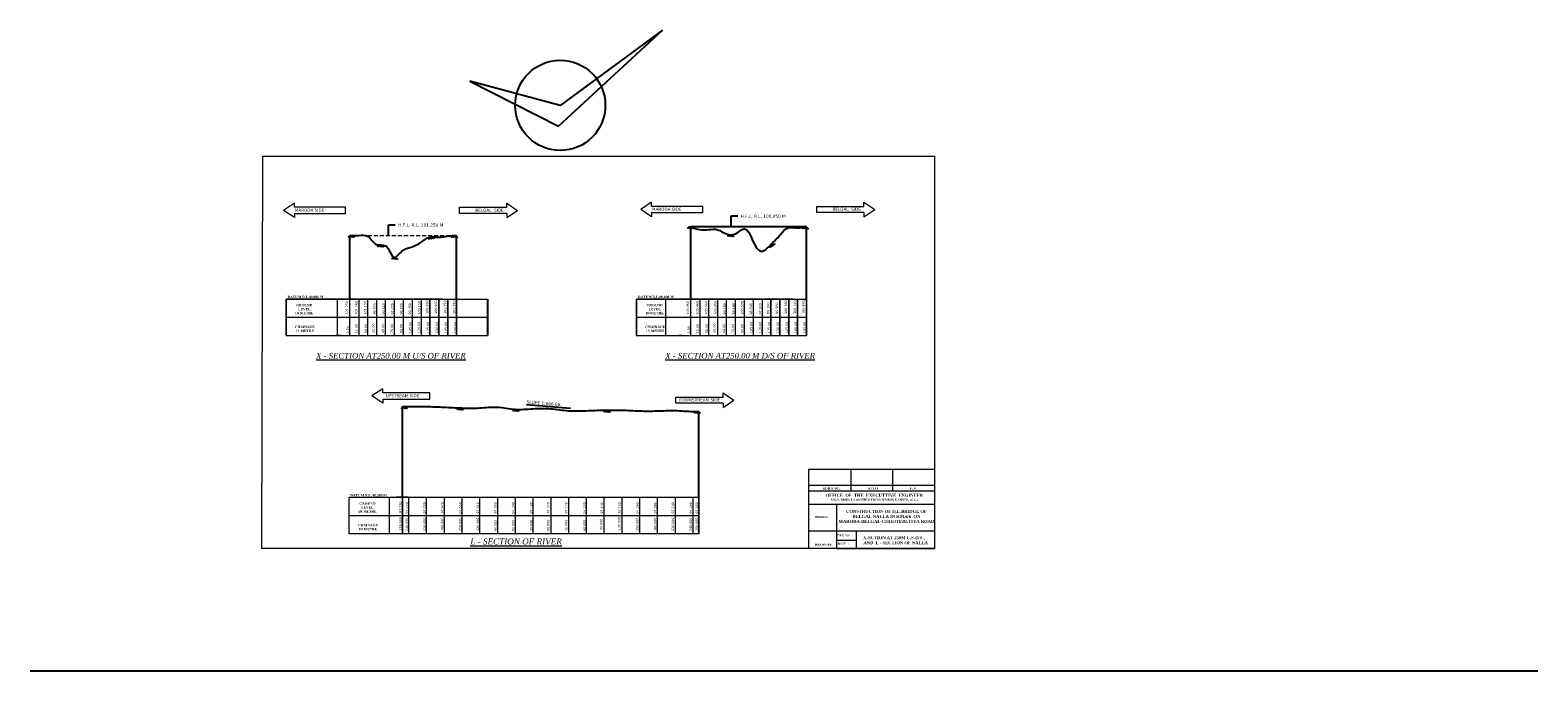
# Model space of a CAD drawing. Header units: millimetres. Extents: x -7745211565 to -3872209009, y -13315054498 to -6657366642.
import ezdxf

# ---------------------------------------------------------------- set-up
doc = ezdxf.new("R2010")
doc.units = ezdxf.units.MM
doc.header["$MEASUREMENT"] = 0
doc.linetypes.add('DASHED2', pattern=[9.525, 6.35, -3.175])
for name, color, linetype in [('CHAINAGE', 7, 'Continuous'), ('GROUND_LVL', 114, 'Continuous'), ('TEX', 6, 'Continuous'), ('TEXT', 7, 'Continuous')]:
    doc.layers.add(name, color=color, linetype=linetype)
doc.layers.add('DIMENTION', color=7, linetype='Continuous', lineweight=9)
doc.styles.get("Standard").update_dxf_attribs({"font": 'verdana.ttf', "height": 324})
doc.dimstyles.new('Copy of ISO-25--------4', dxfattribs={"dimtxt": 200, "dimasz": 150, "dimexe": 300, "dimexo": 300, "dimgap": 0.02, "dimtad": 0, "dimtih": 1, "dimtoh": 1, "dimdec": 0, "dimlfac": 4, "dimdsep": 46, "dimtxsty": 'Standard', "dimcen": 150, "dimclrd": 1, "dimclre": 1, "dimclrt": 1, "dimadec": 0, "dimazin": 0, "dimtfac": 1, "dimtdec": 0, "dimtmove": 2, "dimatfit": 3, "dimfxl": 300, "dimarcsym": 0})
doc.dimstyles.new('ISO-25--------1', dxfattribs={"dimtxt": 240, "dimasz": 216, "dimexe": 300, "dimexo": 300, "dimgap": 0.02, "dimtad": 0, "dimtih": 1, "dimtoh": 1, "dimdec": 0, "dimlfac": 16, "dimdsep": 46, "dimtxsty": 'Standard', "dimcen": 192, "dimclrd": 1, "dimclre": 1, "dimclrt": 1, "dimadec": 0, "dimazin": 0, "dimtfac": 1, "dimtdec": 0, "dimtmove": 2, "dimatfit": 3, "dimfxl": 300, "dimarcsym": 0})

msp = doc.modelspace()

# ---------------------------------------------------------------- linework, layer by layer
at = {"layer": 'DIMENTION', "color": 5, "lineweight": 9, "ltscale": 20}
for p, q in [((-3872397675.969419, -6657394670.492072), (-3872405780.350142, -6657394670.492072)), ((-3872405780.350142, -6657395644.608201), (-3872397675.969419, -6657395644.608203)), ((-3872397675.969419, -6657395644.608201), (-3872397675.969419, -6657394670.492072)), ((-3872379650.228488, -6657394670.492071), (-3872372178.499169, -6657394670.492071)), ((-3872379650.228488, -6657395644.6082), (-3872379650.228488, -6657394670.492071)), ((-3872372178.499169, -6657395644.6082), (-3872379650.228488, -6657395644.6082)), ((-3872341153.88287, -6657394524.560208), (-3872349258.263592, -6657394524.560208)), ((-3872349258.263592, -6657395498.676337), (-3872341153.88287, -6657395498.676339)), ((-3872341153.88287, -6657395498.676337), (-3872341153.88287, -6657394524.560208)), ((-3872323128.141938, -6657394524.560207), (-3872315656.41262, -6657394524.560207)), ((-3872323128.141938, -6657395498.676336), (-3872323128.141938, -6657394524.560207)), ((-3872315656.41262, -6657395498.676336), (-3872323128.141938, -6657395498.676336)), ((-3872384326.549512, -6657424039.210319), (-3872391798.278831, -6657424039.210319)), ((-3872384326.549512, -6657425013.326449), (-3872384326.549512, -6657424039.210319)), ((-3872391798.278831, -6657425013.326449), (-3872384326.549512, -6657425013.326449)), ((-3872345416.110472, -6657424697.639864), (-3872337944.381152, -6657424697.639864)), ((-3872345416.110472, -6657425671.755995), (-3872345416.110472, -6657424697.639864)), ((-3872337944.381152, -6657425671.755995), (-3872345416.110472, -6657425671.755995))]:
    msp.add_line(p, q, dxfattribs=at)
for points in [[(-3872405780.350142, -6657394670.492072), (-3872405780.350142, -6657394009.30568), (-3872407497.451839, -6657395157.550138)], [(-3872405780.350142, -6657395644.608201), (-3872405780.350142, -6657396305.794595), (-3872407497.451839, -6657395157.550138)], [(-3872372178.499169, -6657394670.492071), (-3872372178.499169, -6657394009.305679), (-3872370461.397472, -6657395157.550137)], [(-3872372178.499169, -6657395644.6082), (-3872372178.499169, -6657396305.794594), (-3872370461.397472, -6657395157.550137)], [(-3872349258.263592, -6657394524.560208), (-3872349258.263592, -6657393863.373816), (-3872350975.365289, -6657395011.618274)], [(-3872349258.263592, -6657395498.676337), (-3872349258.263592, -6657396159.862731), (-3872350975.365289, -6657395011.618274)], [(-3872315656.41262, -6657394524.560207), (-3872315656.41262, -6657393863.373816), (-3872313939.310923, -6657395011.618273)], [(-3872315656.41262, -6657395498.676336), (-3872315656.41262, -6657396159.86273), (-3872313939.310923, -6657395011.618273)], [(-3872391798.278831, -6657424039.210319), (-3872391798.278831, -6657423378.023927), (-3872393515.380527, -6657424526.268386)], [(-3872337944.381152, -6657424697.639864), (-3872337944.381152, -6657424036.453472), (-3872336227.279455, -6657425184.697931)], [(-3872391798.278831, -6657425013.326449), (-3872391798.278831, -6657425674.512841), (-3872393515.380527, -6657424526.268386)], [(-3872337944.381152, -6657425671.755995), (-3872337944.381152, -6657426332.942387), (-3872336227.279455, -6657425184.697931)]]:
    msp.add_lwpolyline(points, dxfattribs=at)
at = {"layer": 'GROUND_LVL', "ltscale": 20}
for p, q in [((-3872363960.913773, -6657381853.258329), (-3872347533.848913, -6657366641.979062)), ((-3872347533.848913, -6657366641.979062), (-3872363714.846652, -6657378539.90488)), ((-3872378007.141749, -6657374722.998901), (-3872363960.913773, -6657381853.258329)), ((-3872363714.846652, -6657378539.90488), (-3872378007.141749, -6657374722.998901)), ((-3872343041.753766, -6657397716.760116), (-3872324745.503766, -6657397716.760116)), ((-3872343041.753766, -6657409184.313173), (-3872343041.753766, -6657397716.760116)), ((-3872324745.503766, -6657409184.313173), (-3872324745.503766, -6657397716.760116)), ((-3872397009.808505, -6657409184.313175), (-3872397009.808505, -6657399124.457583)), ((-3872380119.808506, -6657409184.313175), (-3872380119.808506, -6657399124.457583)), ((-3872375220.90875, -6657409184.313176), (-3872375220.90875, -6657414946.175635)), ((-3872343041.753766, -6657409184.313175), (-3872343041.753766, -6657407806.899095)), ((-3872324745.503766, -6657409184.313175), (-3872324745.503766, -6657407806.899095)), ((-3872388663.849186, -6657434655.288371), (-3872388663.849186, -6657426203.437701)), ((-3872341788.849186, -6657434655.288371), (-3872341788.849186, -6657426953.437702)), ((-3872388663.849186, -6657440565.862253), (-3872388663.849186, -6657434655.288371)), ((-3872341788.849186, -6657440565.862254), (-3872341788.849186, -6657434655.288371)), ((-3872447596.058863, -6657468022.908249), (-3872209008.882026, -6657468022.908249))]:
    msp.add_line(p, q, dxfattribs=at)
at = {"layer": 'GROUND_LVL', "lineweight": 9}
for p, q in [((-3872343255.636433, -6657397716.760118), (-3872343608.607108, -6657398007.770873)), ((-3872343137.683929, -6657397716.760119), (-3872343490.654602, -6657398007.770873)), ((-3872343044.912296, -6657397716.760118), (-3872343397.88297, -6657398007.770873)), ((-3872343305.169858, -6657397716.760118), (-3872342952.199182, -6657398007.770873)), ((-3872342940.544208, -6657397716.760116), (-3872343293.514884, -6657398007.770873)), ((-3872343191.690273, -6657397716.760116), (-3872342838.719595, -6657398007.770873)), ((-3872342827.064622, -6657397716.760118), (-3872343180.035297, -6657398007.770873)), ((-3872343087.322185, -6657397716.760118), (-3872342734.351511, -6657398007.770873)), ((-3872342994.550552, -6657397716.760119), (-3872342641.579877, -6657398007.770873)), ((-3872342876.598048, -6657397716.760118), (-3872342523.627373, -6657398007.770873)), ((-3872325101.526369, -6657397778.996687), (-3872325454.497044, -6657398070.007442)), ((-3872324983.573865, -6657397778.996689), (-3872325336.544538, -6657398070.007442)), ((-3872324890.802232, -6657397778.996687), (-3872325243.772906, -6657398070.007442)), ((-3872325151.059794, -6657397778.996687), (-3872324798.089118, -6657398070.007442)), ((-3872324786.434144, -6657397778.996685), (-3872325139.40482, -6657398070.007442)), ((-3872325037.580209, -6657397778.996685), (-3872324684.609531, -6657398070.007442)), ((-3872324672.954558, -6657397778.996687), (-3872325025.925233, -6657398070.007442)), ((-3872324933.212121, -6657397778.996687), (-3872324580.241446, -6657398070.007442)), ((-3872324840.440488, -6657397778.996689), (-3872324487.469813, -6657398070.007442)), ((-3872324722.487984, -6657397778.996687), (-3872324369.517309, -6657398070.007442)), ((-3872396926.927897, -6657399124.457582), (-3872397279.898571, -6657399415.468337)), ((-3872396808.975393, -6657399124.457583), (-3872397161.946065, -6657399415.468337)), ((-3872396716.20376, -6657399124.457582), (-3872397069.174434, -6657399415.468337)), ((-3872396976.461322, -6657399124.457582), (-3872396623.490646, -6657399415.468337)), ((-3872396611.835672, -6657399124.45758), (-3872396964.806348, -6657399415.468337)), ((-3872396862.981737, -6657399124.45758), (-3872396510.011059, -6657399415.468337)), ((-3872396498.356086, -6657399124.457582), (-3872396851.326761, -6657399415.468337)), ((-3872396758.613649, -6657399124.457582), (-3872396405.642974, -6657399415.468337)), ((-3872396665.842016, -6657399124.457583), (-3872396312.871341, -6657399415.468337)), ((-3872396547.889512, -6657399124.457582), (-3872396194.918837, -6657399415.468337)), ((-3872384301.321747, -6657399407.617409), (-3872384601.561651, -6657399752.771805)), ((-3872384184.97897, -6657399388.197028), (-3872384485.218871, -6657399733.351421)), ((-3872384093.473413, -6657399372.922567), (-3872384393.713317, -6657399718.076963)), ((-3872384350.179178, -6657399415.772879), (-3872383954.111883, -6657399644.697004)), ((-3872383990.529663, -6657399355.738799), (-3872384290.769567, -6657399700.893197)), ((-3872384238.248276, -6657399397.088942), (-3872383842.180979, -6657399626.013069)), ((-3872383878.59876, -6657399337.054866), (-3872384178.838663, -6657399682.209261)), ((-3872384135.304525, -6657399379.905177), (-3872383739.237231, -6657399608.829303)), ((-3872384043.798968, -6657399364.63072), (-3872383647.731675, -6657399593.554844)), ((-3872383927.456191, -6657399345.210336), (-3872383531.388897, -6657399574.134461)), ((-3872380675.332228, -6657399147.584899), (-3872381028.302903, -6657399438.595654)), ((-3872380557.379724, -6657399147.584901), (-3872380910.350397, -6657399438.595654)), ((-3872380464.608091, -6657399147.584899), (-3872380817.578765, -6657399438.595654)), ((-3872380724.865654, -6657399147.584899), (-3872380371.894977, -6657399438.595654)), ((-3872380360.240003, -6657399147.584897), (-3872380713.21068, -6657399438.595654)), ((-3872380611.386068, -6657399147.584897), (-3872380258.41539, -6657399438.595654)), ((-3872380246.760417, -6657399147.584899), (-3872380599.731092, -6657399438.595654)), ((-3872380507.01798, -6657399147.584899), (-3872380154.047306, -6657399438.595654)), ((-3872380414.246347, -6657399147.584901), (-3872380061.275672, -6657399438.595654)), ((-3872380296.293843, -6657399147.584899), (-3872379943.323168, -6657399438.595654)), ((-3872336914.544635, -6657399015.070667), (-3872337267.51531, -6657399306.081423)), ((-3872336796.592131, -6657399015.070669), (-3872337149.562804, -6657399306.081423)), ((-3872336703.820498, -6657399015.070667), (-3872337056.791173, -6657399306.081423)), ((-3872336964.078061, -6657399015.070667), (-3872336611.107384, -6657399306.081423)), ((-3872336599.45241, -6657399015.070665), (-3872336952.423087, -6657399306.081423)), ((-3872336850.598475, -6657399015.070665), (-3872336497.627798, -6657399306.081423)), ((-3872336485.972825, -6657399015.070667), (-3872336838.943499, -6657399306.081423)), ((-3872336746.230387, -6657399015.070667), (-3872336393.259713, -6657399306.081423)), ((-3872336653.458754, -6657399015.070669), (-3872336300.48808, -6657399306.081423)), ((-3872336535.50625, -6657399015.070667), (-3872336182.535575, -6657399306.081423)), ((-3872330321.711653, -6657400586.644443), (-3872330447.111981, -6657401026.587976)), ((-3872330245.335263, -6657400533.983045), (-3872330370.735591, -6657400973.926579)), ((-3872330159.411823, -6657400474.73897), (-3872330284.812152, -6657400914.682508)), ((-3872330280.250185, -6657400558.056826), (-3872329824.467981, -6657400597.27595)), ((-3872330203.873792, -6657400505.395429), (-3872329748.09159, -6657400544.614553)), ((-3872330065.987131, -6657400410.322799), (-3872330191.387459, -6657400850.266334)), ((-3872330106.766668, -6657400438.440223), (-3872329650.984465, -6657400477.659348)), ((-3872392316.185574, -6657400624.752483), (-3872392669.156249, -6657400915.763239)), ((-3872392198.23307, -6657400624.752485), (-3872392551.203743, -6657400915.763239)), ((-3872392105.461437, -6657400624.752483), (-3872392458.432111, -6657400915.763239)), ((-3872392365.718999, -6657400624.752483), (-3872392012.748323, -6657400915.763239)), ((-3872392001.093349, -6657400624.752481), (-3872392354.064025, -6657400915.763239)), ((-3872392252.239414, -6657400624.752481), (-3872391899.268736, -6657400915.763239)), ((-3872391887.613763, -6657400624.752483), (-3872392240.584438, -6657400915.763239)), ((-3872392147.871326, -6657400624.752483), (-3872391794.900651, -6657400915.763239)), ((-3872392055.099693, -6657400624.752485), (-3872391702.129018, -6657400915.763239)), ((-3872391937.147189, -6657400624.752483), (-3872391584.176514, -6657400915.763239)), ((-3872390087.438115, -6657402608.683788), (-3872390440.408789, -6657402899.694544)), ((-3872389969.48561, -6657402608.68379), (-3872390322.456283, -6657402899.694544)), ((-3872389876.713977, -6657402608.683788), (-3872390229.684652, -6657402899.694544)), ((-3872390136.97154, -6657402608.683788), (-3872389784.000864, -6657402899.694544)), ((-3872389772.34589, -6657402608.683786), (-3872390125.316566, -6657402899.694544)), ((-3872390023.491954, -6657402608.683786), (-3872389670.521277, -6657402899.694544)), ((-3872389658.866304, -6657402608.683788), (-3872390011.836978, -6657402899.694544)), ((-3872389919.123867, -6657402608.683788), (-3872389566.153192, -6657402899.694544)), ((-3872389826.352233, -6657402608.68379), (-3872389473.381559, -6657402899.694544)), ((-3872389708.399729, -6657402608.683788), (-3872389355.429055, -6657402899.694544)), ((-3872330418.818779, -6657400653.599647), (-3872330544.219108, -6657401093.543181)), ((-3872330459.598317, -6657400681.717071), (-3872330003.816112, -6657400720.936194)), ((-3872330366.173626, -6657400617.300897), (-3872329910.391419, -6657400656.520021)), ((-3872388609.869431, -6657426210.521469), (-3872388962.840106, -6657426501.532225)), ((-3872388491.916927, -6657426210.521471), (-3872388844.887599, -6657426501.532225)), ((-3872388399.145294, -6657426210.521469), (-3872388752.115968, -6657426501.532225)), ((-3872388659.402856, -6657426210.521469), (-3872388306.43218, -6657426501.532225)), ((-3872388294.777206, -6657426210.521467), (-3872388647.747882, -6657426501.532225)), ((-3872388545.923271, -6657426210.521467), (-3872388192.952593, -6657426501.532225)), ((-3872388181.29762, -6657426210.521469), (-3872388534.268295, -6657426501.532225)), ((-3872388441.555183, -6657426210.521469), (-3872388088.584508, -6657426501.532225)), ((-3872388348.78355, -6657426210.521471), (-3872387995.812875, -6657426501.532225)), ((-3872388230.831046, -6657426210.521469), (-3872387877.860371, -6657426501.532225)), ((-3872379743.824478, -6657426416.71181), (-3872380096.795152, -6657426707.722566)), ((-3872379625.871974, -6657426416.711812), (-3872379978.842646, -6657426707.722566)), ((-3872379533.10034, -6657426416.71181), (-3872379886.071015, -6657426707.722566)), ((-3872379793.357903, -6657426416.71181), (-3872379440.387227, -6657426707.722566)), ((-3872379428.732253, -6657426416.711808), (-3872379781.702929, -6657426707.722566)), ((-3872379679.878317, -6657426416.711808), (-3872379326.90764, -6657426707.722566)), ((-3872379315.252667, -6657426416.71181), (-3872379668.223341, -6657426707.722566)), ((-3872379575.51023, -6657426416.71181), (-3872379222.539555, -6657426707.722566)), ((-3872379482.738596, -6657426416.711812), (-3872379129.767922, -6657426707.722566)), ((-3872379364.786092, -6657426416.71181), (-3872379011.815418, -6657426707.722566)), ((-3872370928.873491, -6657426645.251454), (-3872371281.844165, -6657426936.26221)), ((-3872370810.920987, -6657426645.251456), (-3872371163.891659, -6657426936.26221)), ((-3872370718.149354, -6657426645.251454), (-3872371071.120028, -6657426936.26221)), ((-3872370978.406916, -6657426645.251454), (-3872370625.43624, -6657426936.26221)), ((-3872370613.781266, -6657426645.251452), (-3872370966.751942, -6657426936.26221)), ((-3872370864.92733, -6657426645.251452), (-3872370511.956653, -6657426936.26221)), ((-3872370500.30168, -6657426645.251454), (-3872370853.272355, -6657426936.26221)), ((-3872370760.559243, -6657426645.251454), (-3872370407.588568, -6657426936.26221)), ((-3872370667.78761, -6657426645.251456), (-3872370314.816935, -6657426936.26221)), ((-3872370549.835105, -6657426645.251454), (-3872370196.864431, -6657426936.26221)), ((-3872356482.941677, -6657426776.518947), (-3872356835.912352, -6657427067.529702)), ((-3872356364.989173, -6657426776.518949), (-3872356717.959846, -6657427067.529702)), ((-3872356272.21754, -6657426776.518947), (-3872356625.188214, -6657427067.529702)), ((-3872356532.475102, -6657426776.518947), (-3872356179.504426, -6657427067.529702)), ((-3872356167.849452, -6657426776.518945), (-3872356520.820128, -6657427067.529702)), ((-3872356418.995517, -6657426776.518945), (-3872356066.024839, -6657427067.529702)), ((-3872356054.369866, -6657426776.518947), (-3872356407.340541, -6657427067.529702)), ((-3872356314.627429, -6657426776.518947), (-3872355961.656754, -6657427067.529702)), ((-3872356221.855796, -6657426776.518949), (-3872355868.885121, -6657427067.529702)), ((-3872356103.903292, -6657426776.518947), (-3872355750.932617, -6657427067.529702)), ((-3872342222.580309, -6657426967.347609), (-3872342575.550984, -6657427258.358364)), ((-3872342104.627805, -6657426967.34761), (-3872342457.598478, -6657427258.358364)), ((-3872342011.856172, -6657426967.347609), (-3872342364.826847, -6657427258.358364)), ((-3872342272.113735, -6657426967.347609), (-3872341919.143058, -6657427258.358364)), ((-3872341907.488084, -6657426967.347607), (-3872342260.458761, -6657427258.358364)), ((-3872342158.634149, -6657426967.347607), (-3872341805.663472, -6657427258.358364)), ((-3872341794.008499, -6657426967.347609), (-3872342146.979173, -6657427258.358364)), ((-3872342054.266061, -6657426967.347609), (-3872341701.295387, -6657427258.358364)), ((-3872341961.494428, -6657426967.34761), (-3872341608.523754, -6657427258.358364)), ((-3872341843.541924, -6657426967.347609), (-3872341490.571249, -6657427258.358364))]:
    msp.add_line(p, q, dxfattribs=at)
at = {"layer": 'GROUND_LVL', "lineweight": 9, "ltscale": 20}
for p, q in [((-3872394197.308505, -6657409184.313175), (-3872394197.308505, -6657409184.313175)), ((-3872343041.753766, -6657409184.313175), (-3872343041.753766, -6657407806.899095)), ((-3872340229.253766, -6657409184.313175), (-3872340229.253766, -6657409184.313175)), ((-3872399014.509583, -6657412065.2444), (-3872375220.90875, -6657412065.244406)), ((-3872388603.869988, -6657440565.862253), (-3872388663.849186, -6657440565.862253)), ((-3872368038.849186, -6657440565.862253), (-3872368038.849186, -6657440565.862253))]:
    msp.add_line(p, q, dxfattribs=at)
at = {"layer": 'GROUND_LVL', "color": 6, "lineweight": 9, "ltscale": 20}
for p, q in [((-3872385744.808506, -6657409184.313175), (-3872375220.90875, -6657409184.313175)), ((-3872385744.808505, -6657414946.175619), (-3872375220.908751, -6657414946.175634))]:
    msp.add_line(p, q, dxfattribs=at)
at = {"layer": 'GROUND_LVL', "color": 4, "lineweight": 9}
for p, q in [((-3872324367.828494, -6657436126.221343), (-3872304491.058505, -6657436126.221339)), ((-3872324367.828494, -6657448564.793729), (-3872324367.828494, -6657436126.221343)), ((-3872317742.238495, -6657436126.221343), (-3872317742.238498, -6657439531.55679)), ((-3872311116.648499, -6657436126.221343), (-3872311116.648503, -6657439531.55679)), ((-3872324367.828494, -6657438654.294095), (-3872304491.058505, -6657438654.294095)), ((-3872324367.828494, -6657439531.55679), (-3872304491.058505, -6657439531.55679)), ((-3872324367.828494, -6657441631.390164), (-3872304491.058505, -6657441631.390164)), ((-3872320009.086518, -6657441631.390164), (-3872320009.086518, -6657448564.793729)), ((-3872324367.828494, -6657445844.842006), (-3872304491.058505, -6657445844.842006)), ((-3872316905.706621, -6657447384.769589), (-3872320009.086518, -6657447384.769591)), ((-3872316905.706621, -6657445934.817867), (-3872316905.706621, -6657448654.76959)), ((-3872312431.059187, -6657445964.793777), (-3872312431.059187, -6657445964.793777)), ((-3872320009.08652, -6657448654.76959), (-3872304491.058505, -6657448654.76959))]:
    msp.add_line(p, q, dxfattribs=at)
at = {"layer": 'GROUND_LVL', "lineweight": 9, "ltscale": 20}
msp.add_lwpolyline([(-3872410771.058505, -6657386606.197205), (-3872304491.058505, -6657386606.197205), (-3872304491.058505, -6657448654.76959), (-3872410921.058505, -6657448654.76959)], close=True, dxfattribs=at)
for points in [[(-3872382312.009583, -6657409184.313175), (-3872407089.006579, -6657409184.313175), (-3872407089.006579, -6657414946.175621), (-3872382312.009583, -6657414946.175621)], [(-3872326868.847231, -6657409184.313175), (-3872351645.844228, -6657409184.313175), (-3872351645.844228, -6657414946.175621), (-3872326868.847231, -6657414946.175621)]]:
    msp.add_lwpolyline(points, dxfattribs=at)
at = {"layer": 'GROUND_LVL', "ltscale": 20}
msp.add_circle((-3872363714.846652, -6657378539.90488), 7136.116407, dxfattribs=at)
for points in [[(-3872343041.753766, -6657397716.760116), (-3872341635.503766, -6657398206.760116), (-3872340229.253766, -6657398206.760116), (-3872338823.003766, -6657398216.760116), (-3872337416.753766, -6657398886.760116), (-3872336010.503767, -6657398886.760116), (-3872334589.253766, -6657398096.760116), (-3872333183.003766, -6657400126.760116), (-3872331776.753766, -6657401630.320117), (-3872330370.503766, -6657400566.760115), (-3872328964.253767, -6657399106.760116), (-3872327558.003767, -6657397886.760116), (-3872326151.753767, -6657397946.760116), (-3872324745.503766, -6657397716.760116)], [(-3872397009.808505, -6657399124.457583), (-3872395603.558505, -6657399114.457583), (-3872394197.308505, -6657399224.457583), (-3872392791.058505, -6657400544.457583), (-3872391384.808505, -6657400754.457583), (-3872389978.558505, -6657402604.457583), (-3872388557.308505, -6657401444.457583), (-3872387158.558505, -6657400924.457583), (-3872385744.808505, -6657400208.017585), (-3872384338.558506, -6657399394.457583), (-3872382932.308505, -6657399394.457582), (-3872381526.058506, -6657399224.457587), (-3872380119.808506, -6657399124.457583)], [(-3872388663.849186, -6657426203.437701), (-3872387726.349187, -6657426203.437701), (-3872384913.849186, -6657426203.437701), (-3872382101.349186, -6657426303.437701), (-3872379288.849186, -6657426423.437701), (-3872376476.349186, -6657426423.437701), (-3872373663.849186, -6657426293.437701), (-3872370851.349186, -6657426633.437701), (-3872368038.849186, -6657426553.437701), (-3872365226.349186, -6657426553.437701), (-3872362413.849186, -6657426853.437702), (-3872359601.349186, -6657426853.437702), (-3872356788.849186, -6657426773.437702), (-3872353976.349186, -6657426773.437702), (-3872351163.849186, -6657426893.437702), (-3872348351.349186, -6657426893.437702), (-3872345538.849186, -6657426833.437702), (-3872342726.349186, -6657426973.437702), (-3872341788.849186, -6657426953.437702)]]:
    msp.add_spline(points, degree=3, dxfattribs=at)
at = {"layer": 'TEX', "color": 1, "linetype": 'DASHED2', "lineweight": 9, "ltscale": 100}
msp.add_line((-3872397009.808505, -6657399124.457583), (-3872380119.808506, -6657399124.457583), dxfattribs=at)
at = {"layer": 'TEX', "lineweight": 9, "ltscale": 20}
for p, q in [((-3872407089.006579, -6657414946.175621), (-3872407089.006579, -6657409184.313175)), ((-3872407086.882147, -6657409184.313175), (-3872399014.509583, -6657409184.313175)), ((-3872399822.308505, -6657409184.313175), (-3872398416.058505, -6657409184.313175)), ((-3872399014.509583, -6657409184.313175), (-3872399014.509583, -6657414946.175621)), ((-3872399014.509583, -6657409184.313175), (-3872397795.759582, -6657409184.313175)), ((-3872398416.058505, -6657409184.313175), (-3872397009.808505, -6657409184.313175)), ((-3872397009.808505, -6657414946.175621), (-3872397009.808505, -6657409184.313175)), ((-3872397009.808505, -6657409184.313175), (-3872396053.558505, -6657409184.313175)), ((-3872397009.808505, -6657409184.313175), (-3872395603.558505, -6657409184.313175)), ((-3872395603.558505, -6657409184.313175), (-3872395603.558505, -6657414946.175621)), ((-3872395603.558505, -6657409184.313175), (-3872394197.308505, -6657409184.313175)), ((-3872394197.308505, -6657409184.313175), (-3872394197.308505, -6657414946.175621)), ((-3872394197.308505, -6657409184.313175), (-3872392791.058505, -6657409184.313175)), ((-3872392791.058505, -6657409184.313175), (-3872392791.058505, -6657414946.175621)), ((-3872392791.058505, -6657409184.313175), (-3872391384.808505, -6657409184.313175)), ((-3872391384.808505, -6657414946.175621), (-3872391384.808505, -6657409184.313175)), ((-3872391384.808505, -6657409184.313175), (-3872389978.558505, -6657409184.313175)), ((-3872389978.558505, -6657409184.313175), (-3872389978.558505, -6657414946.175621)), ((-3872389978.558505, -6657409184.313175), (-3872384338.558506, -6657409184.313175)), ((-3872388557.308505, -6657409184.313175), (-3872388557.308505, -6657414946.175621)), ((-3872387151.058505, -6657409184.313175), (-3872387151.058505, -6657414946.175621)), ((-3872385744.808505, -6657409184.313175), (-3872385744.808505, -6657409167.873177)), ((-3872385744.808505, -6657409184.313175), (-3872385744.808505, -6657414946.175621)), ((-3872384338.558506, -6657409184.313175), (-3872384338.558506, -6657414946.175621)), ((-3872384338.558505, -6657414946.175621), (-3872384338.558505, -6657409184.313175)), ((-3872384338.558505, -6657409184.313175), (-3872384338.558505, -6657414946.175621)), ((-3872384338.558505, -6657414946.175621), (-3872384338.558505, -6657409184.313175)), ((-3872382932.308506, -6657409184.313175), (-3872382932.308506, -6657414946.175621)), ((-3872382932.308506, -6657414946.175623), (-3872382932.308506, -6657409184.313177)), ((-3872382932.308506, -6657409184.313177), (-3872382932.308506, -6657414946.175623)), ((-3872382932.308506, -6657409184.313177), (-3872382932.308506, -6657414946.175623)), ((-3872382932.308506, -6657414946.175623), (-3872382932.308506, -6657409184.313177)), ((-3872382932.308505, -6657414946.175621), (-3872382932.308505, -6657409184.313175)), ((-3872382932.308505, -6657409184.313175), (-3872382932.308505, -6657414946.175621)), ((-3872382932.308505, -6657414946.175621), (-3872382932.308505, -6657409184.313175)), ((-3872381526.058506, -6657414946.175623), (-3872381526.058506, -6657409184.313177)), ((-3872381526.058506, -6657409184.313177), (-3872381526.058506, -6657414946.175623)), ((-3872381526.058506, -6657409184.313177), (-3872381526.058506, -6657414946.175623)), ((-3872381526.058506, -6657414946.175623), (-3872381526.058506, -6657409184.313177)), ((-3872381526.058506, -6657409184.313177), (-3872381526.058506, -6657414946.175623)), ((-3872381526.058506, -6657414946.175625), (-3872381526.058506, -6657409184.313179)), ((-3872381526.058506, -6657409184.313179), (-3872381526.058506, -6657414946.175625)), ((-3872381526.058506, -6657409184.313179), (-3872381526.058506, -6657414946.175625)), ((-3872381526.058506, -6657414946.175625), (-3872381526.058506, -6657409184.313179)), ((-3872381526.058505, -6657414946.175623), (-3872381526.058505, -6657409184.313177)), ((-3872381526.058505, -6657409184.313177), (-3872381526.058505, -6657414946.175623)), ((-3872381526.058505, -6657414946.175623), (-3872381526.058505, -6657409184.313177)), ((-3872380119.808506, -6657414946.175625), (-3872380119.808506, -6657409184.313179)), ((-3872380119.808506, -6657409184.313179), (-3872380119.808506, -6657414946.175625)), ((-3872380119.808506, -6657409184.313179), (-3872380119.808506, -6657414946.175625)), ((-3872380119.808506, -6657414946.175625), (-3872380119.808506, -6657409184.313179)), ((-3872351645.844228, -6657414946.175621), (-3872351645.844228, -6657409184.313175)), ((-3872351643.719796, -6657409184.313175), (-3872343571.347231, -6657409184.313175)), ((-3872347073.003766, -6657409184.313175), (-3872347073.003766, -6657414946.175621)), ((-3872347073.003766, -6657409184.313175), (-3872345854.253765, -6657409184.313175)), ((-3872345854.253766, -6657409184.313175), (-3872344448.003766, -6657409184.313175)), ((-3872344448.003766, -6657409184.313175), (-3872343041.753766, -6657409184.313175)), ((-3872343041.753766, -6657414946.175621), (-3872343041.753766, -6657409184.313175)), ((-3872343041.753766, -6657409184.313175), (-3872342085.503766, -6657409184.313175)), ((-3872343041.753766, -6657409184.313175), (-3872341635.503766, -6657409184.313175)), ((-3872341635.503766, -6657409184.313175), (-3872341635.503766, -6657414946.175621)), ((-3872341635.503766, -6657409184.313175), (-3872340229.253766, -6657409184.313175)), ((-3872340229.253766, -6657409184.313175), (-3872340229.253766, -6657414946.175621)), ((-3872340229.253766, -6657409184.313175), (-3872338823.003766, -6657409184.313175)), ((-3872338823.003766, -6657409184.313175), (-3872338823.003766, -6657414946.175621)), ((-3872338823.003766, -6657409184.313175), (-3872337416.753766, -6657409184.313175)), ((-3872337416.753766, -6657414946.175621), (-3872337416.753766, -6657409184.313175)), ((-3872337416.753766, -6657409184.313175), (-3872336010.503766, -6657409184.313175)), ((-3872336010.503766, -6657409184.313175), (-3872324745.503766, -6657409184.313173)), ((-3872336010.503766, -6657409184.313175), (-3872336010.503766, -6657414946.175621)), ((-3872334589.253766, -6657409184.313175), (-3872334589.253766, -6657414946.175621)), ((-3872333183.003766, -6657409184.313175), (-3872333183.003766, -6657414946.175621)), ((-3872331776.753766, -6657409184.313175), (-3872331776.753766, -6657409167.873177)), ((-3872331776.753766, -6657409184.313175), (-3872331776.753766, -6657414946.175621)), ((-3872330370.503766, -6657414946.175621), (-3872330370.503766, -6657409184.313175)), ((-3872330370.503766, -6657409184.313175), (-3872330370.503766, -6657414946.175621)), ((-3872330370.503766, -6657409184.313175), (-3872330370.503766, -6657414946.175621)), ((-3872330370.503766, -6657414946.175621), (-3872330370.503766, -6657409184.313175)), ((-3872328964.253766, -6657414946.175621), (-3872328964.253766, -6657409184.313175)), ((-3872328964.253766, -6657409184.313175), (-3872328964.253766, -6657414946.175621)), ((-3872328964.253766, -6657409184.313175), (-3872328964.253766, -6657414946.175621)), ((-3872328964.253766, -6657414946.175621), (-3872328964.253766, -6657409184.313175)), ((-3872327558.003767, -6657414946.175621), (-3872327558.003767, -6657409184.313175)), ((-3872327558.003766, -6657414946.175621), (-3872327558.003766, -6657409184.313175)), ((-3872327558.003766, -6657409184.313175), (-3872327558.003766, -6657414946.175621)), ((-3872327558.003766, -6657409184.313175), (-3872327558.003766, -6657414946.175621)), ((-3872327558.003766, -6657414946.175621), (-3872327558.003766, -6657409184.313175)), ((-3872326151.753766, -6657414946.175621), (-3872326151.753766, -6657409184.313175)), ((-3872326151.753766, -6657409184.313175), (-3872326151.753766, -6657414946.175621)), ((-3872326151.753766, -6657409184.313175), (-3872326151.753766, -6657414946.175621)), ((-3872326151.753766, -6657414946.175621), (-3872326151.753766, -6657409184.313175)), ((-3872324745.503766, -6657414946.175621), (-3872324745.503766, -6657409184.313175)), ((-3872324745.503766, -6657409184.313175), (-3872324745.503766, -6657414946.175621)), ((-3872324745.503766, -6657409184.313175), (-3872324745.503766, -6657414946.175621)), ((-3872324745.503766, -6657414946.175621), (-3872324745.503766, -6657409184.313175)), ((-3872407086.882147, -6657412065.2444), (-3872399014.509583, -6657412065.2444)), ((-3872351643.719796, -6657412065.2444), (-3872324745.503766, -6657412065.244398)), ((-3872407086.882147, -6657414946.175621), (-3872397795.759582, -6657414946.175621)), ((-3872405493.132147, -6657414946.175621), (-3872382312.009583, -6657414946.175621)), ((-3872399822.308504, -6657414946.175621), (-3872384338.558505, -6657414946.175621)), ((-3872398416.058505, -6657414946.175621), (-3872398884.808505, -6657414946.175621)), ((-3872351643.719796, -6657414946.175621), (-3872342352.59723, -6657414946.175621)), ((-3872350049.969796, -6657414946.175621), (-3872326868.847232, -6657414946.175621)), ((-3872345854.253765, -6657414946.175621), (-3872324745.503765, -6657414946.175621)), ((-3872344448.003766, -6657414946.175621), (-3872344916.753766, -6657414946.175621)), ((-3872390799.168196, -6657440565.862253), (-3872390799.168196, -6657446327.724697)), ((-3872388603.869988, -6657440565.862253), (-3872389661.394824, -6657440565.862253)), ((-3872388663.849185, -6657446327.724697), (-3872388663.849186, -6657440565.862253)), ((-3872387726.349186, -6657440565.862253), (-3872388663.849186, -6657440565.862253)), ((-3872388663.849186, -6657440565.862253), (-3872388663.849186, -6657446327.724697)), ((-3872387726.349186, -6657440565.862253), (-3872387726.349186, -6657446327.724697)), ((-3872384913.849186, -6657440565.862253), (-3872384913.849186, -6657446327.724697)), ((-3872382101.349186, -6657440565.862253), (-3872382101.349186, -6657446327.724697)), ((-3872379288.849186, -6657440565.862253), (-3872379288.849186, -6657446327.724697)), ((-3872376476.349186, -6657440565.862253), (-3872376476.349186, -6657446327.724697)), ((-3872373663.849186, -6657440565.862253), (-3872373663.849186, -6657446327.724697)), ((-3872370851.349186, -6657440565.862253), (-3872370851.349186, -6657446327.724697)), ((-3872368038.849186, -6657440565.862253), (-3872368038.849186, -6657446327.724697)), ((-3872365226.349186, -6657440565.862254), (-3872365226.349186, -6657446327.724698)), ((-3872362413.849186, -6657440565.862254), (-3872362413.849186, -6657446327.724698)), ((-3872359601.349186, -6657440565.862254), (-3872359601.349186, -6657446327.724698)), ((-3872356788.849186, -6657440565.862254), (-3872356788.849186, -6657446327.724698)), ((-3872353976.349186, -6657440565.862254), (-3872353976.349186, -6657446327.724698)), ((-3872351163.849186, -6657440565.862254), (-3872351163.849186, -6657446327.724698)), ((-3872348351.349186, -6657440565.862254), (-3872348351.349186, -6657446327.724698)), ((-3872345538.849186, -6657440565.862254), (-3872345538.849186, -6657446327.724698)), ((-3872342726.349186, -6657440565.862254), (-3872342726.349186, -6657446327.724698)), ((-3872342726.349186, -6657440565.862254), (-3872342726.349186, -6657446327.724698)), ((-3872342726.349186, -6657440565.862254), (-3872342726.349186, -6657446327.724698)), ((-3872341788.849187, -6657446327.724698), (-3872341788.849186, -6657440565.862254)), ((-3872341788.849186, -6657440565.862254), (-3872341788.849186, -6657446327.724698)), ((-3872397099.154716, -6657443446.793474), (-3872388663.849186, -6657443446.793474)), ((-3872388663.849185, -6657443446.793476), (-3872341788.849186, -6657443446.793476))]:
    msp.add_line(p, q, dxfattribs=at)
for points in [[(-3872388663.849186, -6657446327.724697), (-3872397099.154716, -6657446327.724697), (-3872397099.154716, -6657440565.862253), (-3872388663.849186, -6657440565.862253)], [(-3872388663.849186, -6657440565.862253), (-3872341788.849186, -6657440565.862254)], [(-3872341788.849187, -6657446327.724698), (-3872388663.849186, -6657446327.724697)]]:
    msp.add_lwpolyline(points, dxfattribs=at)

# ---------------------------------------------------------------- texts
at = {"layer": 'CHAINAGE', "color": 241, "lineweight": 9}
for s, p in [('101.250', (-3872397281.308068, -6657411641.365269)), ('101.260', (-3872395796.308068, -6657411641.365269)), ('101.150', (-3872394386.308068, -6657411641.365269)), ('99.830', (-3872392908.808068, -6657411641.365269)), ('99.620', (-3872391502.558068, -6657411641.365269)), ('97.770', (-3872390096.308068, -6657411641.365269)), ('98.930', (-3872388690.058068, -6657411641.365269)), ('99.450', (-3872387325.058068, -6657411641.365269)), ('100.150', (-3872385840.058068, -6657411641.365269)), ('100.950', (-3872343313.253329, -6657411641.365269)), ('100.460', (-3872341828.253329, -6657411641.365269)), ('100.560', (-3872340418.253329, -6657411641.365269)), ('100.450', (-3872338940.753329, -6657411641.365269)), ('99.780', (-3872337534.503329, -6657411641.365269)), ('99.690', (-3872336128.253329, -6657411641.365269)), ('100.570', (-3872334722.003329, -6657411641.365269)), ('98.540', (-3872333357.003329, -6657411641.365269)), ('97.020', (-3872331872.003329, -6657411641.365269)), ('90.00', (-3872388690.058069, -6657414583.2493)), ('105.00', (-3872387283.808069, -6657414583.2493)), ('120.00', (-3872385877.558069, -6657414583.2493)), ('135.00', (-3872384456.308069, -6657414583.2493)), ('150.00', (-3872383050.058069, -6657414583.2493)), ('165.00', (-3872381610.379134, -6657414583.2493)), ('180.00', (-3872380169.103512, -6657414583.2493)), ('90.00', (-3872334722.00333, -6657414583.2493)), ('105.00', (-3872333315.75333, -6657414583.2493)), ('120.00', (-3872331909.50333, -6657414583.2493)), ('135.00', (-3872330488.25333, -6657414583.2493)), ('150.00', (-3872329082.00333, -6657414583.2493)), ('165.00', (-3872327657.566768, -6657414583.2493)), ('180.00', (-3872326269.50333, -6657414583.2493)), ('195.00', (-3872324863.25333, -6657414583.2493))]:
    msp.add_text(s, height=375, rotation=90, dxfattribs=at).set_placement(p)
at = {"layer": 'CHAINAGE', "color": 241, "lineweight": 9, "char_height": 375, "width": 1851.28125, "attachment_point": 1, "rotation": 90}
for s, insert in [('100.980', (-3872384979.190291, -6657411542.947643)), ('100.980', (-3872383572.940291, -6657411542.947643)), ('101.150', (-3872382133.261356, -6657411542.947643)), ('101.250', (-3872380691.985734, -6657411542.947643)), ('98.100', (-3872331011.135552, -6657411542.947643)), ('99.560', (-3872329604.885552, -6657411542.947643)), ('100.780', (-3872328196.85427, -6657411542.947643)), ('100.720', (-3872326792.385552, -6657411542.947643)), ('100.950', (-3872325386.135552, -6657411542.947643)), ('0.00', (-3872397520.74189, -6657414634.810089)), ('15.00', (-3872396155.74189, -6657414619.810089)), ('30.00', (-3872394670.74189, -6657414589.810089)), ('45.00', (-3872393440.74189, -6657414529.810089)), ('60.00', (-3872391955.74189, -6657414544.810089)), ('75.00', (-3872390545.74189, -6657414559.810089)), ('0.00', (-3872343552.68715, -6657414634.810089)), ('15.00', (-3872342187.68715, -6657414619.810089)), ('30.00', (-3872340702.68715, -6657414589.810089)), ('45.00', (-3872339472.68715, -6657414529.810089)), ('60.00', (-3872337987.68715, -6657414544.810089)), ('75.00', (-3872336577.68715, -6657414559.810089))]:
    msp.add_mtext(s, dxfattribs=dict(at, insert=insert))
at = {"layer": 'TEX', "lineweight": 9, "ltscale": 20}
for s, p in [('97.770', (-3872388800.058963, -6657443043.898991)), ('97.750', (-3872387813.808317, -6657443134.908098)), ('97.720', (-3872385001.308317, -6657443134.908098)), ('97.670', (-3872382188.808317, -6657443134.908098)), ('97.550', (-3872379376.308317, -6657443134.908098)), ('97.510', (-3872376563.808317, -6657443134.908098)), ('97.680', (-3872373751.308317, -6657443134.908098)), ('97.340', (-3872370991.564792, -6657443134.908098)), ('97.420', (-3872368126.308317, -6657443134.908098)), ('97.320', (-3872365421.048028, -6657443134.908099)), ('97.120', (-3872362566.390056, -6657443134.908099)), ('97.200', (-3872359701.13358, -6657443134.908099)), ('97.140', (-3872356941.390056, -6657443134.908099)), ('97.100', (-3872354129.141902, -6657443134.908099)), ('97.080', (-3872351316.390056, -6657443134.908099)), ('97.090', (-3872348504.141902, -6657443134.908099)), ('97.140', (-3872345691.390056, -6657443134.908099)), ('97.000', (-3872342879.141902, -6657443134.908099)), ('97.020', (-3872341908.738637, -6657443134.908099))]:
    msp.add_text(s, height=375, rotation=90, dxfattribs=at).set_placement(p)
at = {"layer": 'TEX', "lineweight": 9}
for s, insert, char_height, width, attachment_point in [('{\\fTimes New Roman|b0|i1|c0|p18;\\LX - SECTION AT250.00 M U/S OF RIVER}', (-3872402356.432469, -6657417708.407768), 916.66666667, 41248.075, 1), ('{\\fTimes New Roman|b0|i1|c0|p18;\\LX - SECTION AT250.00 M D/S OF RIVER}', (-3872347087.814903, -6657417708.407768), 916.66666667, 41248.075, 1), ('{\\fTimes New Roman|b1|i0|c0|p18;SUB.ENG.}', (-3872322155.341045, -6657438967.162839), 396, 2753.11872, 1), ('{\\fTimes New Roman|b1|i0|c0|p18;OFFICE  OF  THE  EXECUTTIVE  ENGINEER\\P\\H0.6667x;P.W.D. BRIDGE CONSTRUCTION DIVISION, KANKER, (C.G.)}', (-3872314004.308562, -6657440010.599446), 475.2, 23952.70944, 2), ('{\\fTimes New Roman|b1|i0|c0|p18;S.D.O}', (-3872314994.574151, -6657438967.16283), 396, 2753.11872, 1), ('{\\fTimes New Roman|b1|i0|c0|p18;E.E.}', (-3872308368.984153, -6657438967.162839), 396, 2753.11872, 1), ('{\\fTimes New Roman|b1|i0|c0|p18;PROJECT}', (-3872323464.654148, -6657443509.689246), 316.8, 4420.91232, 1), ('{\\fTimes New Roman|b1|i0|c0|p18;CONSTRUCTION OF H.L.BRIDGE OF BELGAL NALLA IN KM.6/6  ON MARODA-BELGAL-CHHOTEBETIYA ROAD }', (-3872312088.676437, -6657442551.306836), 475.2, 15332.38381878, 2), ('{\\fTimes New Roman|b0|i1|c0|p18;\\LL - SECTION OF RIVER}', (-3872363462.892628, -6657447071.90649), 953.33333333, 42897.998, 3), ('{\\fTimes New Roman|b1|i0|c0|p18;DRAWN BY}', (-3872323422.915872, -6657447877.865191), 316.8, 4420.91232, 1), ('{\\fTimes New Roman|b1|i0|c0|p18;DRG NO.  :- }', (-3872319864.454223, -6657446434.956187), 316.8, 11726.32032, 1), ('{\\fTimes New Roman|b1|i0|c0|p18;DATE  :-    }', (-3872319785.766763, -6657447744.956187), 316.8, 4420.91232, 1), ('{\\fTimes New Roman|b1|i0|c0|p18;X-SCTION AT 250M U/S-D/S ,  \\P   AND  L - SECTION OF NALLA  \\P                          }', (-3872310901.058505, -6657446716.221343), 475.2, 23952.70944, 2)]:
    msp.add_mtext(s, dxfattribs=dict(at, insert=insert, char_height=char_height, width=width, attachment_point=attachment_point))
at = {"layer": 'TEX', "lineweight": 9, "ltscale": 20}
for s, insert, char_height, width, attachment_point, rotation in [('SLOPE 1:666.66', (-3872369000.203423, -6657425213.444445), 486, 16402.03675818, 1, 355.2245549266), ('250.000', (-3872388792.488668, -6657445811.999207), 375, 1851.28125, 7, 90), ('240.000', (-3872387806.238021, -6657445903.008316), 375, 1851.28125, 7, 90), ('210.000', (-3872384993.738021, -6657445903.008316), 375, 1851.28125, 7, 90), ('180.000', (-3872382181.238021, -6657445903.008316), 375, 1851.28125, 7, 90), ('150.000', (-3872379368.738021, -6657445903.008316), 375, 1851.28125, 7, 90), ('120.000', (-3872376556.238021, -6657445903.008316), 375, 1851.28125, 7, 90), ('90.000', (-3872373743.738021, -6657445903.008316), 375, 1851.28125, 7, 90), ('60.000', (-3872370983.994497, -6657445903.008316), 375, 1851.28125, 7, 90), ('30.000', (-3872368118.738021, -6657445903.008316), 375, 1851.28125, 7, 90), ('00.000', (-3872365803.618323, -6657445903.008317), 375, 1851.28125, 1, 90), ('30.000', (-3872362948.960351, -6657445903.008317), 375, 1851.28125, 1, 90), ('60.000', (-3872360083.703875, -6657445903.008317), 375, 1851.28125, 1, 90), ('90.000', (-3872357441.486257, -6657445757.799849), 375, 1851.28125, 1, 90), ('120.000', (-3872354582.306189, -6657445757.799849), 375, 1851.28125, 1, 90), ('150.000', (-3872351698.960351, -6657445903.008317), 375, 1851.28125, 1, 90), ('180.000', (-3872348886.460351, -6657445903.008317), 375, 1851.28125, 1, 90), ('210.000', (-3872346073.960351, -6657445903.008317), 375, 1851.28125, 1, 90), ('240.000', (-3872343261.460351, -6657445903.008317), 375, 1851.28125, 1, 90), ('250.000', (-3872342291.057086, -6657445903.008317), 375, 1851.28125, 1, 90)]:
    msp.add_mtext(s, dxfattribs=dict(at, insert=insert, char_height=char_height, width=width, attachment_point=attachment_point, rotation=rotation))
at = {"layer": 'TEX', "lineweight": 9, "ltscale": 20, "char_height": 375, "width": 3933.5172, "attachment_point": 2}
for s, insert in [('{\\fTimes New Roman|b1|i0|c0|p18;GROUND LEVEL\\PIN METRE}', (-3872394230.248846, -6657441359.822769)), ('{\\fTimes New Roman|b1|i0|c0|p18;CHAINAGE \\PIN METRE}', (-3872394138.046781, -6657444791.405376))]:
    msp.add_mtext(s, dxfattribs=dict(at, insert=insert))
at = {"layer": 'TEXT', "color": 191, "lineweight": 9, "char_height": 476.28}
for s, insert, width, attachment_point in [('MARODA SIDE', (-3872405716.838541, -6657394879.146081), 7863.55431269, 1), ('BELGAL  SIDE', (-3872372659.022421, -6657394879.14608), 6980.41632174, 3), ('MARODA SIDE', (-3872349194.751991, -6657394733.214217), 7863.55431269, 1), ('BELGAL  SIDE', (-3872316136.935871, -6657394733.214216), 6980.41632174, 3), ('UPSTREAM SIDE', (-3872391317.75558, -6657424247.864327), 9762.02707337, 1), ('DOWNSTREAM SIDE', (-3872338424.904404, -6657424906.293873), 9762.02707337, 3)]:
    msp.add_mtext(s, dxfattribs=dict(at, insert=insert, width=width, attachment_point=attachment_point))
at = {"layer": 'TEXT', "color": 6, "lineweight": 9}
for s, insert, char_height, width, attachment_point in [('H.F.L. R.L. 100.950 M', (-3872335155.110298, -6657396074.523619), 486, 7607.14902139, 4), ('H.F.L. R.L. 101.250 M', (-3872389341.01271, -6657397482.221087), 486, 7415.43597293, 4), ('{\\fTimes New Roman|b1|i0|c0|p18;DATUM R.L.80.000 M}', (-3872404031.738507, -6657408672.206738), 375, 6239.68576098, 2), ('{\\fTimes New Roman|b1|i0|c0|p18;GROUND LEVEL\\PIN METRE}', (-3872404217.976276, -6657409978.273693), 375, 3933.5172, 2), ('{\\fTimes New Roman|b1|i0|c0|p18;DATUM R.L.80.000 M}', (-3872348588.576156, -6657408672.206738), 375, 6239.68576098, 2), ('{\\fTimes New Roman|b1|i0|c0|p18;GROUND LEVEL\\PIN METRE}', (-3872348774.813925, -6657409978.273693), 375, 3933.5172, 2), ('{\\fTimes New Roman|b1|i0|c0|p18;CHAINAGE \\PIN METRE}', (-3872404125.774211, -6657413409.8563), 375, 3933.5172, 2), ('{\\fTimes New Roman|b1|i0|c0|p18;CHAINAGE \\PIN METRE}', (-3872348682.61186, -6657413409.8563), 375, 3933.5172, 2), ('{\\fTimes New Roman|b1|i0|c0|p18;DATUM R.L. 80.000 M}', (-3872394044.011077, -6657440053.755814), 375, 6239.68576098, 2)]:
    msp.add_mtext(s, dxfattribs=dict(at, insert=insert, char_height=char_height, width=width, attachment_point=attachment_point))

# ---------------------------------------------------------------- leaders
at = {"layer": 'TEX', "lineweight": 9, "ltscale": 20}
for points in [[(-3872390867.398756, -6657399160.058447), (-3872390867.398756, -6657397451.677401), (-3872389812.027627, -6657397451.677401)], [(-3872336681.496344, -6657397752.360979), (-3872336681.496344, -6657396043.979933), (-3872335626.125216, -6657396043.979933)]]:
    msp.add_leader(points, dimstyle='ISO-25--------1', dxfattribs=at)
msp.add_leader([(-3872362113.724977, -6657426504.225927), (-3872369042.51103, -6657425925.389769)], dimstyle='Copy of ISO-25--------4', override={"dimasz": 240, "dimgap": 0.02, "dimtad": 0}, dxfattribs=at)

doc.saveas('drawing.dxf')
